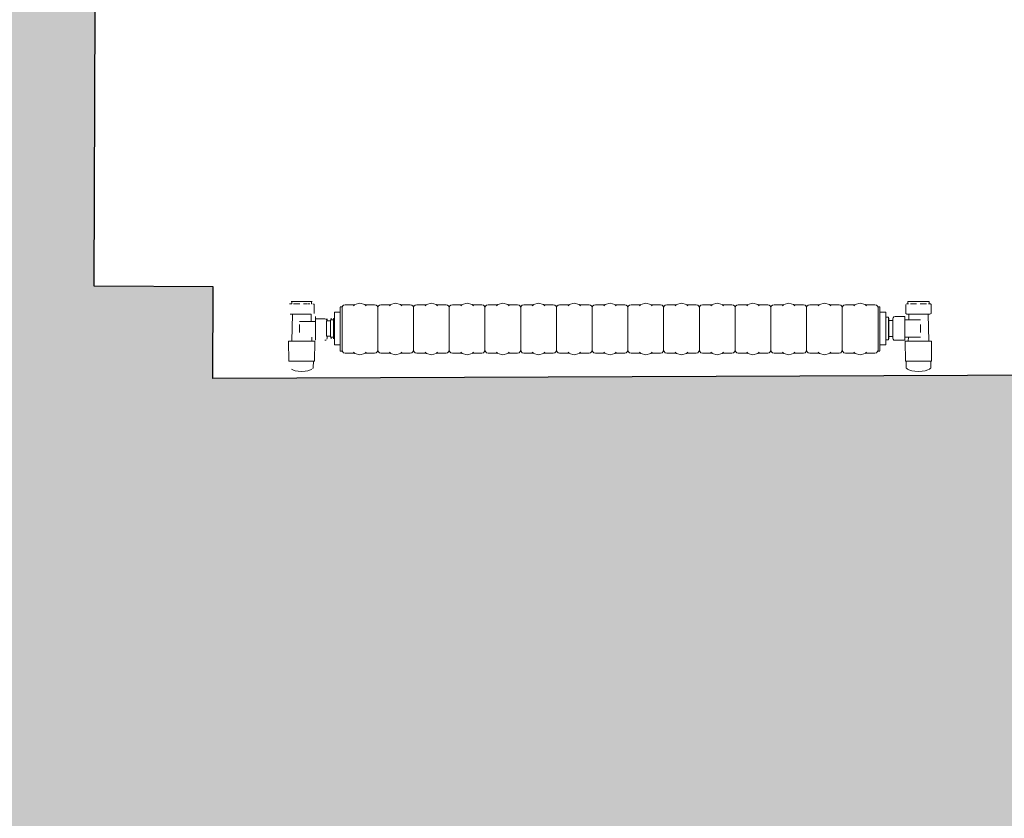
# Model space of a CAD drawing. Extents: x -6068 to 35118, y -17738 to 67348.
# Tile 115 of 243: x 1557 to 1681, y -1789 to -1688. Entities that reach past the tile are written whole.
import ezdxf

# ---------------------------------------------------------------- set-up
doc = ezdxf.new("R2010")
doc.units = 0
doc.header["$LTSCALE"] = 15
doc.linetypes.add('Continua', pattern=[0])
doc.linetypes.add('Cui_CONTINU', pattern=[0])
doc.layers.add('Bloc 3D - Dessin - NIVEAUX - Style par défaut', color=7, linetype='Continua', lineweight=0, true_color=0x000000)
doc.layers.add('Enveloppe - NIVEAUX - Style par défaut', color=7, linetype='Continua', lineweight=0, true_color=0x000000)
doc.layers.add('EDL_RDJ murs & cloisons', color=5, linetype='CONTINUOUS')
doc.layers.add('PIS-fond de plan', color=7, linetype='Cui_CONTINU')

# ---------------------------------------------------------------- blocks, each defined once
blk = doc.blocks.new('EDL_RDJ plan_2025 10 17')
at = {"layer": 'EDL_RDJ murs & cloisons', "linetype": 'Continuous', "ltscale": 0.08}
h = blk.add_hatch(color=9, dxfattribs=at)
h.dxf.hatch_style = 1
h.paths.add_polyline_path([(1410.5, -1672.27), (1406.51, -1675.29), (1406.54, -1681.29), (1406.78, -1742.22), (1406.78, -1751.22), (1497.03, -1751.24), (1496.32, -1789.52), (1495.65, -1823.05), (1495.64, -1827.8), (1510.94, -1827.61), (1554.45, -1827.09), (1569.9, -1827.19), (1638.24, -1827.64), (1706.59, -1828.09), (1706.61, -1795.13), (1707.02, -1791.75), (1706.99, -1782.75), (1706.47, -1782.8), (1701.58, -1732.74), (1595.97, -1733.16), (1596.02, -1721.59), (1581.02, -1721.54), (1581.94, -1464.52), (1574.08, -1464.55), (1573.7, -1345.92), (1495.31, -1346.17), (1496.75, -1442.28), (1415.22, -1443.59), (1416.49, -1522.77), (1498.51, -1523.19), (1500.38, -1671.93)])
at = {"layer": 'Bloc 3D - Dessin - NIVEAUX - Style par défaut', "color": 32, "linetype": 'Continua', "lineweight": 0, "ltscale": 0.1, "true_color": 0xd1591a}
for p, q in [((1605.62, -1723.75), (1605.89, -1723.75)), ((1605.89, -1723.47), (1605.81, -1723.47)), ((1605.89, -1723.75), (1605.89, -1723.47)), ((1606.12, -1723.47), (1605.89, -1723.47)), ((1606.47, -1723.47), (1606.12, -1723.47)), ((1606.12, -1723.75), (1606.38, -1723.75)), ((1606.38, -1723.75), (1606.91, -1723.75)), ((1606.91, -1723.47), (1606.47, -1723.47)), ((1607.37, -1723.47), (1606.91, -1723.47)), ((1607.8, -1723.47), (1607.37, -1723.47)), ((1607.37, -1723.75), (1607.8, -1723.75)), ((1608.16, -1723.47), (1607.8, -1723.47)), ((1607.9, -1723.75), (1608.16, -1723.75)), ((1608.39, -1723.47), (1608.16, -1723.47)), ((1608.39, -1723.47), (1608.39, -1723.75)), ((1608.47, -1723.47), (1608.39, -1723.47)), ((1608.39, -1723.75), (1608.47, -1723.75)), ((1608.65, -1723.75), (1608.74, -1723.82)), ((1608.74, -1724.97), (1608.74, -1723.82)), ((1612, -1724.11), (1612.23, -1724.11)), ((1612, -1724.16), (1612, -1724.32)), ((1612, -1724.32), (1612, -1724.58)), ((1612, -1724.58), (1612, -1724.78)), ((1612.28, -1724.06), (1612.23, -1724.26)), ((1612.23, -1724.16), (1612.23, -1724.11)), ((1612.23, -1724.26), (1612.23, -1724.16)), ((1612.23, -1724.32), (1612.23, -1724.26)), ((1612.23, -1724.58), (1612.23, -1724.32)), ((1612.23, -1724.93), (1612.23, -1724.58)), ((1612.28, -1724.06), (1612.43, -1723.91)), ((1612.63, -1723.86), (1612.43, -1723.91)), ((1613.82, -1723.86), (1612.63, -1723.86)), ((1613.69, -1723.99), (1613.82, -1723.86)), ((1613.85, -1723.83), (1614.48, -1723.66)), ((1615.1, -1723.83), (1614.48, -1723.66)), ((1615.1, -1723.83), (1615.14, -1723.86)), ((1615.14, -1723.86), (1615.27, -1723.99)), ((1616.33, -1723.86), (1615.14, -1723.86)), ((1616.33, -1723.86), (1616.53, -1723.91)), ((1616.68, -1724.06), (1616.53, -1723.91)), ((1616.73, -1724.26), (1616.68, -1724.06)), ((1616.78, -1724.06), (1616.73, -1724.26)), ((1616.73, -1724.39), (1616.73, -1724.26)), ((1616.73, -1724.77), (1616.73, -1724.39)), ((1616.78, -1724.06), (1616.93, -1723.91)), ((1617.13, -1723.86), (1616.93, -1723.91)), ((1618.32, -1723.86), (1617.13, -1723.86)), ((1618.19, -1723.99), (1618.32, -1723.86)), ((1618.35, -1723.83), (1618.98, -1723.66)), ((1619.6, -1723.83), (1618.98, -1723.66)), ((1619.6, -1723.83), (1619.64, -1723.86)), ((1619.64, -1723.86), (1619.77, -1723.99)), ((1620.83, -1723.86), (1619.64, -1723.86)), ((1620.83, -1723.86), (1621.03, -1723.91)), ((1621.18, -1724.06), (1621.03, -1723.91)), ((1621.23, -1724.26), (1621.18, -1724.06)), ((1621.28, -1724.06), (1621.23, -1724.26)), ((1621.23, -1724.39), (1621.23, -1724.26)), ((1621.23, -1724.77), (1621.23, -1724.39)), ((1621.28, -1724.06), (1621.43, -1723.91)), ((1621.43, -1723.91), (1621.28, -1724.06)), ((1621.63, -1723.86), (1621.43, -1723.91)), ((1622.82, -1723.86), (1621.63, -1723.86)), ((1622.69, -1723.99), (1622.82, -1723.86)), ((1622.85, -1723.83), (1623.48, -1723.66)), ((1624.1, -1723.83), (1623.48, -1723.66)), ((1624.1, -1723.83), (1624.14, -1723.86)), ((1625.33, -1723.86), (1624.14, -1723.86)), ((1624.14, -1723.86), (1624.27, -1723.99)), ((1625.33, -1723.86), (1625.53, -1723.91)), ((1625.68, -1724.06), (1625.53, -1723.91)), ((1625.73, -1724.26), (1625.68, -1724.06)), ((1625.78, -1724.06), (1625.73, -1724.26)), ((1625.73, -1724.39), (1625.73, -1724.26)), ((1625.73, -1724.77), (1625.73, -1724.39)), ((1625.93, -1723.91), (1625.78, -1724.06)), ((1625.78, -1724.06), (1625.93, -1723.91)), ((1626.13, -1723.86), (1625.93, -1723.91)), ((1627.32, -1723.86), (1626.13, -1723.86)), ((1627.19, -1723.99), (1627.32, -1723.86)), ((1627.35, -1723.83), (1627.98, -1723.66)), ((1628.6, -1723.83), (1627.98, -1723.66)), ((1628.6, -1723.83), (1628.64, -1723.86)), ((1629.83, -1723.86), (1628.64, -1723.86)), ((1628.64, -1723.86), (1628.77, -1723.99)), ((1629.83, -1723.86), (1630.03, -1723.91)), ((1630.18, -1724.06), (1630.03, -1723.91)), ((1630.23, -1724.26), (1630.18, -1724.06)), ((1630.28, -1724.06), (1630.23, -1724.26)), ((1630.23, -1724.39), (1630.23, -1724.26)), ((1630.23, -1724.77), (1630.23, -1724.39)), ((1630.43, -1723.91), (1630.28, -1724.06)), ((1630.28, -1724.06), (1630.43, -1723.91)), ((1630.63, -1723.86), (1630.43, -1723.91)), ((1631.82, -1723.86), (1630.63, -1723.86)), ((1631.69, -1723.99), (1631.82, -1723.86)), ((1631.82, -1723.86), (1631.85, -1723.83)), ((1631.85, -1723.83), (1632.48, -1723.66)), ((1633.1, -1723.83), (1632.48, -1723.66)), ((1633.1, -1723.83), (1633.14, -1723.86)), ((1634.33, -1723.86), (1633.14, -1723.86)), ((1633.14, -1723.86), (1633.27, -1723.99)), ((1634.33, -1723.86), (1634.53, -1723.91)), ((1634.68, -1724.06), (1634.53, -1723.91)), ((1634.73, -1724.26), (1634.68, -1724.06)), ((1634.78, -1724.06), (1634.73, -1724.26)), ((1634.73, -1724.39), (1634.73, -1724.26)), ((1634.73, -1724.26), (1634.73, -1724.39)), ((1634.73, -1724.77), (1634.73, -1724.39)), ((1634.78, -1724.06), (1634.93, -1723.91)), ((1634.93, -1723.91), (1634.78, -1724.06)), ((1635.13, -1723.86), (1634.93, -1723.91)), ((1636.32, -1723.86), (1635.13, -1723.86)), ((1636.19, -1723.99), (1636.32, -1723.86)), ((1636.32, -1723.86), (1636.35, -1723.83)), ((1636.35, -1723.83), (1636.98, -1723.66)), ((1637.6, -1723.83), (1636.98, -1723.66)), ((1637.6, -1723.83), (1637.64, -1723.86)), ((1638.83, -1723.86), (1637.64, -1723.86)), ((1637.64, -1723.86), (1637.77, -1723.99)), ((1639.03, -1723.91), (1638.83, -1723.86)), ((1638.83, -1723.86), (1639.03, -1723.91)), ((1639.18, -1724.06), (1639.03, -1723.91)), ((1639.23, -1724.26), (1639.18, -1724.06)), ((1639.28, -1724.06), (1639.23, -1724.26)), ((1639.23, -1724.39), (1639.23, -1724.26)), ((1639.23, -1724.26), (1639.23, -1724.39)), ((1639.23, -1724.77), (1639.23, -1724.39)), ((1639.43, -1723.91), (1639.28, -1724.06)), ((1639.28, -1724.06), (1639.43, -1723.91)), ((1639.63, -1723.86), (1639.43, -1723.91)), ((1640.82, -1723.86), (1639.63, -1723.86)), ((1640.69, -1723.99), (1640.82, -1723.86)), ((1640.82, -1723.86), (1640.85, -1723.83)), ((1640.85, -1723.83), (1641.48, -1723.66)), ((1642.1, -1723.83), (1641.48, -1723.66)), ((1642.1, -1723.83), (1642.14, -1723.86)), ((1643.33, -1723.86), (1642.14, -1723.86)), ((1642.14, -1723.86), (1642.27, -1723.99)), ((1643.33, -1723.86), (1643.53, -1723.91)), ((1643.53, -1723.91), (1643.33, -1723.86)), ((1643.68, -1724.06), (1643.53, -1723.91)), ((1643.73, -1724.26), (1643.68, -1724.06)), ((1643.78, -1724.06), (1643.73, -1724.26)), ((1643.73, -1724.26), (1643.73, -1724.39)), ((1643.73, -1724.39), (1643.73, -1724.26)), ((1643.73, -1724.77), (1643.73, -1724.39)), ((1643.93, -1723.91), (1643.78, -1724.06)), ((1643.78, -1724.06), (1643.93, -1723.91)), ((1644.13, -1723.86), (1643.93, -1723.91)), ((1645.32, -1723.86), (1644.13, -1723.86)), ((1645.19, -1723.99), (1645.32, -1723.86)), ((1645.32, -1723.86), (1645.35, -1723.83)), ((1645.35, -1723.83), (1645.98, -1723.66)), ((1646.6, -1723.83), (1645.98, -1723.66)), ((1646.77, -1723.99), (1646.64, -1723.86)), ((1646.64, -1723.86), (1646.77, -1723.99)), ((1647.83, -1723.86), (1646.64, -1723.86)), ((1648.03, -1723.91), (1647.83, -1723.86)), ((1647.83, -1723.86), (1648.03, -1723.91)), ((1648.18, -1724.06), (1648.03, -1723.91)), ((1648.23, -1724.26), (1648.18, -1724.06)), ((1648.28, -1724.06), (1648.23, -1724.26)), ((1648.23, -1724.39), (1648.23, -1724.26)), ((1648.23, -1724.26), (1648.23, -1724.39)), ((1648.23, -1724.77), (1648.23, -1724.39)), ((1648.28, -1724.06), (1648.43, -1723.91)), ((1648.43, -1723.91), (1648.28, -1724.06)), ((1648.63, -1723.86), (1648.43, -1723.91)), ((1649.82, -1723.86), (1648.63, -1723.86)), ((1649.69, -1723.99), (1649.82, -1723.86)), ((1649.85, -1723.83), (1650.48, -1723.66)), ((1651.1, -1723.83), (1650.48, -1723.66)), ((1652.33, -1723.86), (1651.14, -1723.86)), ((1651.27, -1723.99), (1651.14, -1723.86)), ((1651.14, -1723.86), (1651.27, -1723.99)), ((1652.53, -1723.91), (1652.33, -1723.86)), ((1652.33, -1723.86), (1652.53, -1723.91)), ((1652.68, -1724.06), (1652.53, -1723.91)), ((1652.73, -1724.26), (1652.68, -1724.06)), ((1652.78, -1724.06), (1652.73, -1724.26)), ((1652.73, -1724.39), (1652.73, -1724.26)), ((1652.73, -1724.26), (1652.73, -1724.39)), ((1652.73, -1724.77), (1652.73, -1724.39)), ((1652.78, -1724.06), (1652.93, -1723.91)), ((1652.93, -1723.91), (1652.78, -1724.06)), ((1653.13, -1723.86), (1652.93, -1723.91)), ((1654.32, -1723.86), (1653.13, -1723.86)), ((1654.19, -1723.99), (1654.32, -1723.86)), ((1654.35, -1723.83), (1654.98, -1723.66)), ((1655.6, -1723.83), (1654.98, -1723.66)), ((1656.83, -1723.86), (1655.64, -1723.86)), ((1655.64, -1723.86), (1655.77, -1723.99)), ((1657.03, -1723.91), (1656.83, -1723.86)), ((1656.83, -1723.86), (1657.03, -1723.91)), ((1657.18, -1724.06), (1657.03, -1723.91)), ((1657.23, -1724.26), (1657.18, -1724.06)), ((1657.28, -1724.06), (1657.23, -1724.26)), ((1657.23, -1724.26), (1657.23, -1724.39)), ((1657.23, -1724.39), (1657.23, -1724.26)), ((1657.23, -1724.77), (1657.23, -1724.39)), ((1657.28, -1724.06), (1657.43, -1723.91)), ((1657.63, -1723.86), (1657.43, -1723.91)), ((1658.82, -1723.86), (1657.63, -1723.86)), ((1658.69, -1723.99), (1658.82, -1723.86)), ((1658.85, -1723.83), (1659.48, -1723.66)), ((1660.1, -1723.83), (1659.48, -1723.66)), ((1661.33, -1723.86), (1660.14, -1723.86)), ((1660.14, -1723.86), (1660.27, -1723.99)), ((1661.33, -1723.86), (1661.53, -1723.91)), ((1661.53, -1723.91), (1661.33, -1723.86)), ((1661.68, -1724.06), (1661.53, -1723.91)), ((1661.73, -1724.26), (1661.68, -1724.06)), ((1661.78, -1724.06), (1661.73, -1724.26)), ((1661.73, -1724.39), (1661.73, -1724.26)), ((1661.73, -1724.77), (1661.73, -1724.39)), ((1661.78, -1724.06), (1661.93, -1723.91)), ((1662.13, -1723.86), (1661.93, -1723.91)), ((1663.32, -1723.86), (1662.13, -1723.86)), ((1663.19, -1723.99), (1663.32, -1723.86)), ((1663.35, -1723.83), (1663.98, -1723.66)), ((1664.6, -1723.83), (1663.98, -1723.66)), ((1664.6, -1723.83), (1664.64, -1723.86)), ((1665.83, -1723.86), (1664.64, -1723.86)), ((1664.64, -1723.86), (1664.77, -1723.99)), ((1665.83, -1723.86), (1666.03, -1723.91)), ((1666.03, -1723.91), (1665.83, -1723.86)), ((1666.18, -1724.06), (1666.03, -1723.91)), ((1666.23, -1724.26), (1666.18, -1724.06)), ((1666.28, -1724.06), (1666.23, -1724.26)), ((1666.23, -1724.39), (1666.23, -1724.26)), ((1666.23, -1724.77), (1666.23, -1724.39)), ((1666.28, -1724.06), (1666.43, -1723.91)), ((1666.63, -1723.86), (1666.43, -1723.91)), ((1667.82, -1723.86), (1666.63, -1723.86)), ((1667.69, -1723.99), (1667.82, -1723.86)), ((1667.85, -1723.83), (1668.48, -1723.66)), ((1669.1, -1723.83), (1668.48, -1723.66)), ((1669.1, -1723.83), (1669.14, -1723.86)), ((1670.33, -1723.86), (1669.14, -1723.86)), ((1669.14, -1723.86), (1669.27, -1723.99)), ((1670.33, -1723.86), (1670.53, -1723.91)), ((1670.53, -1723.91), (1670.33, -1723.86)), ((1670.68, -1724.06), (1670.53, -1723.91)), ((1670.73, -1724.26), (1670.68, -1724.06)), ((1670.78, -1724.06), (1670.73, -1724.26)), ((1670.73, -1724.39), (1670.73, -1724.26)), ((1670.73, -1724.77), (1670.73, -1724.39)), ((1670.78, -1724.06), (1670.93, -1723.91)), ((1671.13, -1723.86), (1670.93, -1723.91)), ((1672.32, -1723.86), (1671.13, -1723.86)), ((1672.19, -1723.99), (1672.32, -1723.86)), ((1672.35, -1723.83), (1672.98, -1723.66)), ((1673.6, -1723.83), (1672.98, -1723.66)), ((1673.6, -1723.83), (1673.64, -1723.86)), ((1674.83, -1723.86), (1673.64, -1723.86)), ((1673.64, -1723.86), (1673.77, -1723.99)), ((1674.83, -1723.86), (1675.03, -1723.91)), ((1675.18, -1724.06), (1675.03, -1723.91)), ((1675.23, -1724.26), (1675.18, -1724.06)), ((1675.28, -1724.06), (1675.23, -1724.26)), ((1675.23, -1724.39), (1675.23, -1724.26)), ((1675.23, -1724.77), (1675.23, -1724.39)), ((1675.28, -1724.06), (1675.43, -1723.91)), ((1675.63, -1723.86), (1675.43, -1723.91)), ((1676.82, -1723.86), (1675.63, -1723.86)), ((1676.69, -1723.99), (1676.82, -1723.86)), ((1676.85, -1723.83), (1677.48, -1723.66)), ((1678.1, -1723.83), (1677.48, -1723.66)), ((1678.1, -1723.83), (1678.14, -1723.86)), ((1678.14, -1723.86), (1678.27, -1723.99)), ((1679.33, -1723.86), (1678.14, -1723.86)), ((1679.33, -1723.86), (1679.53, -1723.91)), ((1679.68, -1724.06), (1679.53, -1723.91)), ((1679.73, -1724.26), (1679.68, -1724.06)), ((1679.73, -1724.11), (1679.73, -1724.16)), ((1679.73, -1724.11), (1679.96, -1724.11)), ((1679.73, -1724.16), (1679.73, -1724.26)), ((1679.73, -1724.26), (1679.73, -1724.32)), ((1679.73, -1724.32), (1679.73, -1724.58)), ((1679.73, -1724.58), (1679.73, -1724.93)), ((1679.96, -1724.16), (1679.96, -1724.11)), ((1679.96, -1724.32), (1679.96, -1724.16)), ((1679.96, -1724.58), (1679.96, -1724.32)), ((1679.96, -1724.78), (1679.96, -1724.58)), ((1683.22, -1723.82), (1683.22, -1724.97)), ((1683.3, -1723.75), (1683.49, -1723.75)), ((1683.49, -1723.47), (1683.49, -1723.75)), ((1683.57, -1723.47), (1683.49, -1723.47)), ((1683.49, -1723.75), (1683.57, -1723.75)), ((1683.8, -1723.47), (1683.57, -1723.47)), ((1684.15, -1723.47), (1683.8, -1723.47)), ((1683.8, -1723.75), (1684.06, -1723.75)), ((1684.06, -1723.75), (1684.59, -1723.75)), ((1684.59, -1723.47), (1684.15, -1723.47)), ((1685.05, -1723.47), (1684.59, -1723.47)), ((1685.49, -1723.47), (1685.05, -1723.47)), ((1685.05, -1723.75), (1685.58, -1723.75)), ((1685.84, -1723.47), (1685.49, -1723.47)), ((1685.58, -1723.75), (1685.84, -1723.75)), ((1686.07, -1723.47), (1685.84, -1723.47)), ((1686.15, -1723.47), (1686.07, -1723.47)), ((1686.07, -1723.75), (1686.15, -1723.75)), ((1686.15, -1723.75), (1686.15, -1723.47)), ((1686.15, -1723.75), (1686.34, -1723.75)), ((1686.34, -1723.75), (1686.42, -1723.82)), ((1686.42, -1723.82), (1686.42, -1724.97)), ((1605.68, -1725.04), (1606.01, -1725.04)), ((1606.01, -1725.04), (1605.68, -1725.04)), ((1605.89, -1728.46), (1606.01, -1725.04)), ((1606.41, -1725.04), (1606.01, -1725.04)), ((1606.54, -1725.04), (1606.41, -1725.04)), ((1606.93, -1725.04), (1606.54, -1725.04)), ((1607.35, -1725.04), (1606.93, -1725.04)), ((1607.74, -1725.04), (1607.35, -1725.04)), ((1607.87, -1725.04), (1607.74, -1725.04)), ((1608.06, -1725.04), (1607.87, -1725.04)), ((1608.27, -1725.04), (1608.06, -1725.04)), ((1608.34, -1725.04), (1608.27, -1725.04)), ((1608.34, -1725.04), (1608.36, -1725.97)), ((1608.87, -1725.36), (1608.87, -1725.65)), ((1608.87, -1725.65), (1610.08, -1725.65)), ((1608.87, -1725.65), (1608.87, -1725.97)), ((1610.08, -1725.65), (1610.23, -1725.68)), ((1610.23, -1725.68), (1610.33, -1725.77)), ((1610.36, -1725.89), (1610.28, -1725.89)), ((1610.28, -1725.89), (1610.28, -1725.94)), ((1610.33, -1725.77), (1610.36, -1725.88)), ((1610.36, -1725.88), (1610.36, -1725.65)), ((1610.79, -1725.89), (1610.36, -1725.89)), ((1610.79, -1725.75), (1610.85, -1725.75)), ((1610.79, -1725.75), (1610.79, -1725.89)), ((1610.79, -1725.89), (1610.79, -1726.05)), ((1610.85, -1725.55), (1610.85, -1725.75)), ((1610.85, -1725.75), (1611.14, -1725.75)), ((1611.14, -1725.58), (1611.27, -1725.58)), ((1611.14, -1725.58), (1611.14, -1725.63)), ((1611.14, -1725.63), (1611.14, -1725.75)), ((1611.14, -1725.75), (1611.14, -1725.81)), ((1611.14, -1725.81), (1611.14, -1725.92)), ((1611.27, -1724.78), (1611.27, -1725.58)), ((1612, -1724.78), (1611.27, -1724.78)), ((1611.27, -1725.58), (1611.27, -1725.81)), ((1611.27, -1725.81), (1611.27, -1726.05)), ((1612, -1724.78), (1612, -1724.93)), ((1612, -1724.93), (1612, -1725.35)), ((1612, -1725.35), (1612, -1725.84)), ((1612, -1725.84), (1612, -1726.36)), ((1612.23, -1725.35), (1612.23, -1724.93)), ((1612.23, -1725.84), (1612.23, -1725.35)), ((1612.23, -1726.36), (1612.23, -1725.84)), ((1616.73, -1725.35), (1616.73, -1724.77)), ((1616.73, -1726.09), (1616.73, -1725.35)), ((1621.23, -1725.35), (1621.23, -1724.77)), ((1621.23, -1726.09), (1621.23, -1725.35)), ((1625.73, -1725.35), (1625.73, -1724.77)), ((1625.73, -1726.09), (1625.73, -1725.35)), ((1630.23, -1725.35), (1630.23, -1724.77)), ((1630.23, -1726.09), (1630.23, -1725.35)), ((1634.73, -1725.35), (1634.73, -1724.77)), ((1634.73, -1726.09), (1634.73, -1725.35)), ((1639.23, -1725.35), (1639.23, -1724.77)), ((1639.23, -1726.09), (1639.23, -1725.35)), ((1643.73, -1725.35), (1643.73, -1724.77)), ((1643.73, -1726.09), (1643.73, -1725.35)), ((1648.23, -1725.35), (1648.23, -1724.77)), ((1648.23, -1726.09), (1648.23, -1725.35)), ((1652.73, -1725.35), (1652.73, -1724.77)), ((1652.73, -1726.09), (1652.73, -1725.35)), ((1657.23, -1725.35), (1657.23, -1724.77)), ((1657.23, -1726.09), (1657.23, -1725.35)), ((1661.73, -1725.35), (1661.73, -1724.77)), ((1661.73, -1726.09), (1661.73, -1725.35)), ((1666.23, -1725.35), (1666.23, -1724.77)), ((1666.23, -1726.09), (1666.23, -1725.35)), ((1670.73, -1725.35), (1670.73, -1724.77)), ((1670.73, -1726.09), (1670.73, -1725.35)), ((1675.23, -1725.35), (1675.23, -1724.77)), ((1675.23, -1726.09), (1675.23, -1725.35)), ((1679.73, -1724.93), (1679.73, -1725.35)), ((1679.73, -1725.35), (1679.73, -1725.84)), ((1679.73, -1725.84), (1679.73, -1726.36)), ((1679.96, -1724.93), (1679.96, -1724.78)), ((1680.69, -1724.78), (1679.96, -1724.78)), ((1679.96, -1725.35), (1679.96, -1724.93)), ((1679.96, -1725.84), (1679.96, -1725.35)), ((1679.96, -1726.36), (1679.96, -1725.84)), ((1680.69, -1725.43), (1680.69, -1724.78)), ((1680.69, -1725.55), (1680.69, -1725.43)), ((1680.69, -1725.43), (1681.05, -1725.43)), ((1680.69, -1725.81), (1680.69, -1725.58)), ((1680.69, -1726.05), (1680.69, -1725.81)), ((1681.05, -1725.48), (1681.05, -1725.43)), ((1681.05, -1725.55), (1681.05, -1725.48)), ((1681.1, -1725.55), (1681.05, -1725.55)), ((1681.05, -1725.62), (1681.05, -1725.55)), ((1681.05, -1725.85), (1681.05, -1725.62)), ((1681.05, -1726.14), (1681.05, -1725.85)), ((1681.1, -1725.81), (1681.1, -1725.55)), ((1681.6, -1725.85), (1681.1, -1725.85)), ((1681.1, -1726.27), (1681.1, -1725.85)), ((1681.63, -1725.5), (1681.6, -1725.65)), ((1681.6, -1725.65), (1681.6, -1725.85)), ((1681.6, -1725.88), (1681.6, -1726.31)), ((1681.73, -1725.4), (1681.63, -1725.5)), ((1681.87, -1725.36), (1681.73, -1725.4)), ((1683.09, -1725.36), (1681.87, -1725.36)), ((1683.09, -1725.65), (1683.09, -1725.36)), ((1683.09, -1725.75), (1683.09, -1725.65)), ((1683.6, -1725.75), (1683.09, -1725.75)), ((1683.09, -1726.19), (1683.09, -1725.75)), ((1683.36, -1725.04), (1683.22, -1724.97)), ((1683.61, -1725.04), (1683.36, -1725.04)), ((1683.6, -1725.75), (1683.61, -1725.04)), ((1685.07, -1725.75), (1683.6, -1725.75)), ((1684.09, -1725.04), (1683.61, -1725.04)), ((1685.55, -1725.04), (1684.09, -1725.04)), ((1686.02, -1725.04), (1685.55, -1725.04)), ((1686.27, -1725.04), (1686.02, -1725.04)), ((1686.14, -1728.46), (1686.02, -1725.04)), ((1686.42, -1724.97), (1686.27, -1725.04)), ((1606.89, -1725.97), (1608.36, -1725.97)), ((1606.89, -1726.36), (1606.89, -1726.85)), ((1606.89, -1726.85), (1606.89, -1727.34)), ((1608.36, -1725.97), (1608.87, -1725.97)), ((1608.87, -1725.97), (1608.87, -1726.19)), ((1608.87, -1726.19), (1608.87, -1726.85)), ((1608.87, -1726.85), (1608.87, -1727.52)), ((1610.28, -1725.94), (1610.28, -1726.07)), ((1610.28, -1726.07), (1610.28, -1726.29)), ((1610.28, -1726.29), (1610.28, -1726.55)), ((1610.28, -1726.55), (1610.28, -1726.85)), ((1610.28, -1726.85), (1610.28, -1727.15)), ((1610.28, -1727.15), (1610.28, -1727.42)), ((1610.79, -1726.05), (1610.79, -1726.72)), ((1610.79, -1726.72), (1610.79, -1726.99)), ((1610.79, -1726.99), (1610.79, -1727.65)), ((1611.14, -1725.92), (1611.14, -1726.14)), ((1611.14, -1726.14), (1611.14, -1726.4)), ((1611.14, -1726.4), (1611.14, -1726.68)), ((1611.14, -1726.68), (1611.14, -1726.97)), ((1611.14, -1726.97), (1611.14, -1727.26)), ((1611.27, -1726.05), (1611.27, -1727.65)), ((1612, -1726.36), (1612, -1726.91)), ((1612, -1726.91), (1612, -1727.46)), ((1612.23, -1726.91), (1612.23, -1726.36)), ((1612.23, -1727.46), (1612.23, -1726.91)), ((1616.73, -1726.91), (1616.73, -1726.09)), ((1616.73, -1726.91), (1616.73, -1727.73)), ((1621.23, -1726.91), (1621.23, -1726.09)), ((1621.23, -1726.91), (1621.23, -1727.73)), ((1625.73, -1726.91), (1625.73, -1726.09)), ((1625.73, -1726.91), (1625.73, -1727.73)), ((1630.23, -1726.91), (1630.23, -1726.09)), ((1630.23, -1726.91), (1630.23, -1727.73)), ((1634.73, -1726.91), (1634.73, -1726.09)), ((1634.73, -1726.91), (1634.73, -1727.73)), ((1639.23, -1726.91), (1639.23, -1726.09)), ((1639.23, -1726.91), (1639.23, -1727.73)), ((1643.73, -1726.91), (1643.73, -1726.09)), ((1643.73, -1726.91), (1643.73, -1727.73)), ((1648.23, -1726.91), (1648.23, -1726.09)), ((1648.23, -1726.91), (1648.23, -1727.73)), ((1652.73, -1726.91), (1652.73, -1726.09)), ((1652.73, -1726.91), (1652.73, -1727.73)), ((1657.23, -1726.91), (1657.23, -1726.09)), ((1657.23, -1726.91), (1657.23, -1727.73)), ((1661.73, -1726.91), (1661.73, -1726.09)), ((1661.73, -1726.91), (1661.73, -1727.73)), ((1666.23, -1726.91), (1666.23, -1726.09)), ((1666.23, -1726.91), (1666.23, -1727.73)), ((1670.73, -1726.91), (1670.73, -1726.09)), ((1670.73, -1726.91), (1670.73, -1727.73)), ((1675.23, -1726.91), (1675.23, -1726.09)), ((1675.23, -1726.91), (1675.23, -1727.73)), ((1679.73, -1726.36), (1679.73, -1726.91)), ((1679.73, -1726.91), (1679.73, -1727.46)), ((1679.96, -1726.91), (1679.96, -1726.36)), ((1679.96, -1727.46), (1679.96, -1726.91)), ((1680.69, -1727.65), (1680.69, -1726.05)), ((1681.05, -1726.48), (1681.05, -1726.14)), ((1681.05, -1726.85), (1681.05, -1726.48)), ((1681.05, -1727.22), (1681.05, -1726.85)), ((1681.1, -1726.85), (1681.1, -1726.27)), ((1681.1, -1727.43), (1681.1, -1726.85)), ((1681.6, -1726.31), (1681.6, -1726.85)), ((1681.6, -1726.85), (1681.6, -1727.39)), ((1683.09, -1726.85), (1683.09, -1726.19)), ((1683.09, -1727.52), (1683.09, -1726.85)), ((1685.07, -1726.85), (1685.07, -1726.36)), ((1685.07, -1727.34), (1685.07, -1726.85)), ((1608.41, -1727.95), (1608.42, -1728.46)), ((1608.87, -1727.52), (1608.87, -1727.95)), ((1608.87, -1727.95), (1608.87, -1728.05)), ((1608.87, -1728.05), (1608.87, -1728.34)), ((1610.08, -1728.34), (1610.23, -1728.31)), ((1610.28, -1727.42), (1610.28, -1727.63)), ((1610.28, -1727.63), (1610.28, -1727.76)), ((1610.28, -1727.76), (1610.28, -1727.81)), ((1610.36, -1727.81), (1610.28, -1727.81)), ((1610.33, -1728.2), (1610.36, -1728.06)), ((1610.79, -1727.81), (1610.36, -1727.81)), ((1610.36, -1728.06), (1610.36, -1727.82)), ((1610.79, -1727.65), (1610.79, -1727.81)), ((1610.79, -1727.82), (1610.79, -1727.95)), ((1610.79, -1727.95), (1610.85, -1727.95)), ((1610.85, -1727.95), (1611.14, -1727.95)), ((1610.85, -1727.95), (1610.85, -1728.15)), ((1611.14, -1727.26), (1611.14, -1727.52)), ((1611.14, -1727.52), (1611.14, -1727.76)), ((1611.14, -1727.76), (1611.14, -1727.95)), ((1611.14, -1727.95), (1611.14, -1728.08)), ((1611.14, -1728.08), (1611.14, -1728.15)), ((1611.14, -1728.15), (1611.14, -1728.16)), ((1611.27, -1727.65), (1611.27, -1728.12)), ((1611.27, -1728.15), (1611.27, -1728.17)), ((1611.27, -1728.17), (1611.27, -1728.92)), ((1612, -1727.46), (1612, -1727.98)), ((1612, -1727.98), (1612, -1728.46)), ((1612.23, -1727.98), (1612.23, -1727.46)), ((1612.23, -1728.46), (1612.23, -1727.98)), ((1616.73, -1727.73), (1616.73, -1728.46)), ((1621.23, -1727.73), (1621.23, -1728.46)), ((1625.73, -1727.73), (1625.73, -1728.46)), ((1630.23, -1727.73), (1630.23, -1728.46)), ((1634.73, -1727.73), (1634.73, -1728.46)), ((1639.23, -1727.73), (1639.23, -1728.46)), ((1643.73, -1727.73), (1643.73, -1728.46)), ((1648.23, -1727.73), (1648.23, -1728.46)), ((1652.73, -1727.73), (1652.73, -1728.46)), ((1657.23, -1727.73), (1657.23, -1728.46)), ((1661.73, -1727.73), (1661.73, -1728.46)), ((1666.23, -1727.73), (1666.23, -1728.46)), ((1670.73, -1727.73), (1670.73, -1728.46)), ((1675.23, -1727.73), (1675.23, -1728.46)), ((1679.73, -1727.46), (1679.73, -1727.98)), ((1679.73, -1727.98), (1679.73, -1728.46)), ((1679.96, -1727.98), (1679.96, -1727.46)), ((1679.96, -1728.46), (1679.96, -1727.98)), ((1680.69, -1728.12), (1680.69, -1727.65)), ((1680.69, -1728.15), (1680.69, -1728.12)), ((1680.69, -1728.27), (1680.69, -1728.15)), ((1680.69, -1728.92), (1680.69, -1728.27)), ((1680.69, -1728.27), (1681.05, -1728.27)), ((1681.05, -1727.56), (1681.05, -1727.22)), ((1681.05, -1727.85), (1681.05, -1727.56)), ((1681.05, -1728.08), (1681.05, -1727.85)), ((1681.05, -1728.15), (1681.05, -1728.08)), ((1681.05, -1728.22), (1681.05, -1728.15)), ((1681.05, -1728.27), (1681.05, -1728.22)), ((1681.1, -1727.85), (1681.1, -1727.43)), ((1681.1, -1727.85), (1681.6, -1727.85)), ((1681.1, -1727.89), (1681.1, -1727.85)), ((1681.1, -1728.15), (1681.1, -1727.89)), ((1681.6, -1727.39), (1681.6, -1727.82)), ((1681.6, -1727.82), (1681.6, -1727.85)), ((1681.6, -1727.85), (1681.6, -1728.06)), ((1681.63, -1728.2), (1681.6, -1728.06)), ((1681.73, -1728.31), (1681.63, -1728.2)), ((1681.87, -1728.34), (1681.73, -1728.31)), ((1683.09, -1728.34), (1681.87, -1728.34)), ((1683.09, -1727.95), (1683.09, -1727.52)), ((1683.55, -1727.95), (1683.09, -1727.95)), ((1683.09, -1728.05), (1683.09, -1727.95)), ((1683.09, -1728.34), (1683.09, -1728.05)), ((1683.54, -1728.46), (1683.55, -1727.95)), ((1685.07, -1727.95), (1683.55, -1727.95)), ((1605.51, -1730.98), (1605.48, -1728.46)), ((1605.58, -1728.46), (1605.48, -1728.46)), ((1605.87, -1728.46), (1605.58, -1728.46)), ((1606.31, -1728.46), (1605.89, -1728.46)), ((1606.85, -1728.46), (1606.31, -1728.46)), ((1607.43, -1728.46), (1606.85, -1728.46)), ((1607.97, -1728.46), (1607.43, -1728.46)), ((1608.41, -1728.46), (1607.97, -1728.46)), ((1608.7, -1728.46), (1608.42, -1728.46)), ((1608.79, -1728.46), (1608.7, -1728.46)), ((1608.77, -1730.98), (1608.79, -1728.46)), ((1612, -1728.92), (1611.27, -1728.92)), ((1612, -1728.46), (1612, -1728.89)), ((1612, -1728.89), (1612, -1728.92)), ((1612, -1728.92), (1612, -1729.24)), ((1612, -1729.24), (1612, -1729.5)), ((1612, -1729.5), (1612, -1729.65)), ((1612.23, -1728.89), (1612.23, -1728.46)), ((1612.23, -1729.24), (1612.23, -1728.89)), ((1612.23, -1729.5), (1612.23, -1729.24)), ((1612.23, -1729.55), (1612.23, -1729.5)), ((1612.23, -1729.65), (1612.23, -1729.55)), ((1612.28, -1729.76), (1612.23, -1729.55)), ((1616.68, -1729.76), (1616.73, -1729.55)), ((1616.73, -1728.46), (1616.73, -1729.05)), ((1616.73, -1729.05), (1616.73, -1729.42)), ((1616.73, -1729.42), (1616.73, -1729.55)), ((1616.78, -1729.76), (1616.73, -1729.55)), ((1621.18, -1729.76), (1621.23, -1729.55)), ((1621.23, -1728.46), (1621.23, -1729.05)), ((1621.23, -1729.05), (1621.23, -1729.42)), ((1621.23, -1729.42), (1621.23, -1729.55)), ((1621.28, -1729.76), (1621.23, -1729.55)), ((1625.68, -1729.76), (1625.73, -1729.55)), ((1625.73, -1728.46), (1625.73, -1729.05)), ((1625.73, -1729.05), (1625.73, -1729.42)), ((1625.73, -1729.42), (1625.73, -1729.55)), ((1625.78, -1729.76), (1625.73, -1729.55)), ((1630.18, -1729.76), (1630.23, -1729.55)), ((1630.23, -1728.46), (1630.23, -1729.05)), ((1630.23, -1729.05), (1630.23, -1729.42)), ((1630.23, -1729.42), (1630.23, -1729.55)), ((1630.28, -1729.76), (1630.23, -1729.55)), ((1634.68, -1729.76), (1634.73, -1729.55)), ((1634.73, -1728.46), (1634.73, -1729.05)), ((1634.73, -1729.05), (1634.73, -1729.42)), ((1634.73, -1729.55), (1634.73, -1729.42)), ((1634.73, -1729.42), (1634.73, -1729.55)), ((1634.78, -1729.76), (1634.73, -1729.55)), ((1639.18, -1729.76), (1639.23, -1729.55)), ((1639.23, -1728.46), (1639.23, -1729.05)), ((1639.23, -1729.05), (1639.23, -1729.42)), ((1639.23, -1729.42), (1639.23, -1729.55)), ((1639.23, -1729.55), (1639.23, -1729.42)), ((1639.28, -1729.76), (1639.23, -1729.55)), ((1643.68, -1729.76), (1643.73, -1729.55)), ((1643.73, -1728.46), (1643.73, -1729.05)), ((1643.73, -1729.05), (1643.73, -1729.42)), ((1643.73, -1729.42), (1643.73, -1729.55)), ((1643.73, -1729.55), (1643.73, -1729.42)), ((1643.78, -1729.76), (1643.73, -1729.55)), ((1648.18, -1729.76), (1648.23, -1729.55)), ((1648.23, -1728.46), (1648.23, -1729.05)), ((1648.23, -1729.05), (1648.23, -1729.42)), ((1648.23, -1729.55), (1648.23, -1729.42)), ((1648.23, -1729.42), (1648.23, -1729.55)), ((1648.28, -1729.76), (1648.23, -1729.55)), ((1652.68, -1729.76), (1652.73, -1729.55)), ((1652.73, -1728.46), (1652.73, -1729.05)), ((1652.73, -1729.05), (1652.73, -1729.42)), ((1652.73, -1729.55), (1652.73, -1729.42)), ((1652.73, -1729.42), (1652.73, -1729.55)), ((1652.78, -1729.76), (1652.73, -1729.55)), ((1657.18, -1729.76), (1657.23, -1729.55)), ((1657.23, -1728.46), (1657.23, -1729.05)), ((1657.23, -1729.05), (1657.23, -1729.42)), ((1657.23, -1729.42), (1657.23, -1729.55)), ((1657.23, -1729.55), (1657.23, -1729.42)), ((1657.28, -1729.76), (1657.23, -1729.55)), ((1661.68, -1729.76), (1661.73, -1729.55)), ((1661.73, -1728.46), (1661.73, -1729.05)), ((1661.73, -1729.05), (1661.73, -1729.42)), ((1661.73, -1729.42), (1661.73, -1729.55)), ((1661.78, -1729.76), (1661.73, -1729.55)), ((1666.18, -1729.76), (1666.23, -1729.55)), ((1666.23, -1728.46), (1666.23, -1729.05)), ((1666.23, -1729.05), (1666.23, -1729.42)), ((1666.23, -1729.42), (1666.23, -1729.55)), ((1666.28, -1729.76), (1666.23, -1729.55)), ((1670.68, -1729.76), (1670.73, -1729.55)), ((1670.73, -1728.46), (1670.73, -1729.05)), ((1670.73, -1729.05), (1670.73, -1729.42)), ((1670.73, -1729.42), (1670.73, -1729.55)), ((1670.78, -1729.76), (1670.73, -1729.55)), ((1675.18, -1729.76), (1675.23, -1729.55)), ((1675.23, -1728.46), (1675.23, -1729.05)), ((1675.23, -1729.05), (1675.23, -1729.42)), ((1675.23, -1729.42), (1675.23, -1729.55)), ((1675.28, -1729.76), (1675.23, -1729.55)), ((1679.68, -1729.76), (1679.73, -1729.55)), ((1679.73, -1728.46), (1679.73, -1728.89)), ((1679.73, -1728.89), (1679.73, -1729.24)), ((1679.73, -1729.24), (1679.73, -1729.5)), ((1679.73, -1729.5), (1679.73, -1729.55)), ((1679.73, -1729.55), (1679.73, -1729.65)), ((1679.96, -1728.89), (1679.96, -1728.46)), ((1679.96, -1729.24), (1679.96, -1728.92)), ((1680.69, -1728.92), (1679.96, -1728.92)), ((1679.96, -1729.5), (1679.96, -1729.24)), ((1679.96, -1729.65), (1679.96, -1729.5)), ((1683.16, -1728.46), (1683.19, -1730.98)), ((1683.26, -1728.46), (1683.16, -1728.46)), ((1683.54, -1728.46), (1683.26, -1728.46)), ((1683.99, -1728.46), (1683.55, -1728.46)), ((1684.53, -1728.46), (1683.99, -1728.46)), ((1685.11, -1728.46), (1684.53, -1728.46)), ((1685.65, -1728.46), (1685.11, -1728.46)), ((1686.09, -1728.46), (1685.65, -1728.46)), ((1686.14, -1728.46), (1686.09, -1728.46)), ((1686.38, -1728.46), (1686.14, -1728.46)), ((1686.48, -1728.46), (1686.38, -1728.46)), ((1686.48, -1728.46), (1686.45, -1730.98)), ((1612, -1729.65), (1612, -1729.71)), ((1612, -1729.71), (1612.23, -1729.71)), ((1612.23, -1729.71), (1612.23, -1729.65)), ((1612.43, -1729.9), (1612.28, -1729.76)), ((1612.63, -1729.96), (1612.43, -1729.9)), ((1613.82, -1729.96), (1612.63, -1729.96)), ((1613.82, -1729.96), (1613.69, -1729.83)), ((1613.85, -1729.99), (1613.82, -1729.96)), ((1614.48, -1730.16), (1613.85, -1729.99)), ((1614.48, -1730.16), (1615.1, -1729.99)), ((1615.27, -1729.83), (1615.14, -1729.96)), ((1615.14, -1729.96), (1616.33, -1729.96)), ((1616.33, -1729.96), (1616.53, -1729.9)), ((1616.53, -1729.9), (1616.33, -1729.96)), ((1616.68, -1729.76), (1616.53, -1729.9)), ((1616.93, -1729.9), (1616.78, -1729.76)), ((1617.13, -1729.96), (1616.93, -1729.9)), ((1618.32, -1729.96), (1617.13, -1729.96)), ((1618.32, -1729.96), (1618.19, -1729.83)), ((1618.35, -1729.99), (1618.32, -1729.96)), ((1618.98, -1730.16), (1618.35, -1729.99)), ((1618.98, -1730.16), (1619.6, -1729.99)), ((1619.77, -1729.83), (1619.64, -1729.96)), ((1619.64, -1729.96), (1620.83, -1729.96)), ((1621.03, -1729.9), (1620.83, -1729.96)), ((1621.18, -1729.76), (1621.03, -1729.9)), ((1621.43, -1729.9), (1621.28, -1729.76)), ((1621.63, -1729.96), (1621.43, -1729.9)), ((1622.82, -1729.96), (1621.63, -1729.96)), ((1622.82, -1729.96), (1622.69, -1729.83)), ((1622.85, -1729.99), (1622.82, -1729.96)), ((1623.48, -1730.16), (1622.85, -1729.99)), ((1623.48, -1730.16), (1624.1, -1729.99)), ((1624.27, -1729.83), (1624.14, -1729.96)), ((1624.14, -1729.96), (1625.33, -1729.96)), ((1625.53, -1729.9), (1625.33, -1729.96)), ((1625.33, -1729.96), (1625.53, -1729.9)), ((1625.68, -1729.76), (1625.53, -1729.9)), ((1625.93, -1729.9), (1625.78, -1729.76)), ((1626.13, -1729.96), (1625.93, -1729.9)), ((1627.32, -1729.96), (1626.13, -1729.96)), ((1627.32, -1729.96), (1627.19, -1729.83)), ((1627.35, -1729.99), (1627.32, -1729.96)), ((1627.98, -1730.16), (1627.35, -1729.99)), ((1627.98, -1730.16), (1628.6, -1729.99)), ((1628.77, -1729.83), (1628.64, -1729.96)), ((1628.64, -1729.96), (1629.83, -1729.96)), ((1630.03, -1729.9), (1629.83, -1729.96)), ((1630.18, -1729.76), (1630.03, -1729.9)), ((1630.43, -1729.9), (1630.28, -1729.76)), ((1630.63, -1729.96), (1630.43, -1729.9)), ((1631.82, -1729.96), (1630.63, -1729.96)), ((1631.82, -1729.96), (1631.69, -1729.83)), ((1632.48, -1730.16), (1631.85, -1729.99)), ((1632.48, -1730.16), (1633.1, -1729.99)), ((1633.27, -1729.83), (1633.14, -1729.96)), ((1633.14, -1729.96), (1634.33, -1729.96)), ((1634.53, -1729.9), (1634.33, -1729.96)), ((1634.68, -1729.76), (1634.53, -1729.9)), ((1634.93, -1729.9), (1634.78, -1729.76)), ((1635.13, -1729.96), (1634.93, -1729.9)), ((1636.32, -1729.96), (1635.13, -1729.96)), ((1636.32, -1729.96), (1636.19, -1729.83)), ((1636.98, -1730.16), (1636.35, -1729.99)), ((1636.98, -1730.16), (1637.6, -1729.99)), ((1637.77, -1729.83), (1637.64, -1729.96)), ((1637.64, -1729.96), (1638.83, -1729.96)), ((1639.03, -1729.9), (1638.83, -1729.96)), ((1639.18, -1729.76), (1639.03, -1729.9)), ((1639.43, -1729.9), (1639.28, -1729.76)), ((1639.63, -1729.96), (1639.43, -1729.9)), ((1640.82, -1729.96), (1639.63, -1729.96)), ((1640.82, -1729.96), (1640.69, -1729.83)), ((1640.69, -1729.83), (1640.82, -1729.96)), ((1641.48, -1730.16), (1640.85, -1729.99)), ((1641.48, -1730.16), (1642.1, -1729.99)), ((1642.27, -1729.83), (1642.14, -1729.96)), ((1642.14, -1729.96), (1643.33, -1729.96)), ((1643.53, -1729.9), (1643.33, -1729.96)), ((1643.68, -1729.76), (1643.53, -1729.9)), ((1643.93, -1729.9), (1643.78, -1729.76)), ((1644.13, -1729.96), (1643.93, -1729.9)), ((1645.32, -1729.96), (1644.13, -1729.96)), ((1645.32, -1729.96), (1645.19, -1729.83)), ((1645.19, -1729.83), (1645.32, -1729.96)), ((1645.98, -1730.16), (1645.35, -1729.99)), ((1645.98, -1730.16), (1646.6, -1729.99)), ((1646.64, -1729.96), (1646.6, -1729.99)), ((1646.77, -1729.83), (1646.64, -1729.96)), ((1646.64, -1729.96), (1647.83, -1729.96)), ((1648.03, -1729.9), (1647.83, -1729.96)), ((1648.18, -1729.76), (1648.03, -1729.9)), ((1648.43, -1729.9), (1648.28, -1729.76)), ((1648.63, -1729.96), (1648.43, -1729.9)), ((1649.82, -1729.96), (1648.63, -1729.96)), ((1649.82, -1729.96), (1649.69, -1729.83)), ((1649.85, -1729.99), (1649.82, -1729.96)), ((1650.48, -1730.16), (1649.85, -1729.99)), ((1650.48, -1730.16), (1651.1, -1729.99)), ((1651.14, -1729.96), (1651.1, -1729.99)), ((1651.27, -1729.83), (1651.14, -1729.96)), ((1651.14, -1729.96), (1652.33, -1729.96)), ((1652.53, -1729.9), (1652.33, -1729.96)), ((1652.68, -1729.76), (1652.53, -1729.9)), ((1652.93, -1729.9), (1652.78, -1729.76)), ((1653.13, -1729.96), (1652.93, -1729.9)), ((1654.32, -1729.96), (1653.13, -1729.96)), ((1654.32, -1729.96), (1654.19, -1729.83)), ((1654.35, -1729.99), (1654.32, -1729.96)), ((1654.98, -1730.16), (1654.35, -1729.99)), ((1654.98, -1730.16), (1655.6, -1729.99)), ((1655.64, -1729.96), (1655.6, -1729.99)), ((1655.77, -1729.83), (1655.64, -1729.96)), ((1655.64, -1729.96), (1656.83, -1729.96)), ((1656.83, -1729.96), (1657.03, -1729.9)), ((1657.03, -1729.9), (1656.83, -1729.96)), ((1657.18, -1729.76), (1657.03, -1729.9)), ((1657.43, -1729.9), (1657.28, -1729.76)), ((1657.63, -1729.96), (1657.43, -1729.9)), ((1658.82, -1729.96), (1657.63, -1729.96)), ((1658.82, -1729.96), (1658.69, -1729.83)), ((1658.85, -1729.99), (1658.82, -1729.96)), ((1659.48, -1730.16), (1658.85, -1729.99)), ((1659.48, -1730.16), (1660.1, -1729.99)), ((1660.14, -1729.96), (1660.1, -1729.99)), ((1660.27, -1729.83), (1660.14, -1729.96)), ((1660.14, -1729.96), (1661.33, -1729.96)), ((1661.53, -1729.9), (1661.33, -1729.96)), ((1661.33, -1729.96), (1661.53, -1729.9)), ((1661.68, -1729.76), (1661.53, -1729.9)), ((1661.93, -1729.9), (1661.78, -1729.76)), ((1662.13, -1729.96), (1661.93, -1729.9)), ((1663.32, -1729.96), (1662.13, -1729.96)), ((1663.32, -1729.96), (1663.19, -1729.83)), ((1663.35, -1729.99), (1663.32, -1729.96)), ((1663.98, -1730.16), (1663.35, -1729.99)), ((1663.98, -1730.16), (1664.6, -1729.99)), ((1664.64, -1729.96), (1664.6, -1729.99)), ((1664.77, -1729.83), (1664.64, -1729.96)), ((1664.64, -1729.96), (1665.83, -1729.96)), ((1666.03, -1729.9), (1665.83, -1729.96)), ((1665.83, -1729.96), (1666.03, -1729.9)), ((1666.18, -1729.76), (1666.03, -1729.9)), ((1666.43, -1729.9), (1666.28, -1729.76)), ((1666.63, -1729.96), (1666.43, -1729.9)), ((1667.82, -1729.96), (1666.63, -1729.96)), ((1667.82, -1729.96), (1667.69, -1729.83)), ((1667.85, -1729.99), (1667.82, -1729.96)), ((1668.48, -1730.16), (1667.85, -1729.99)), ((1668.48, -1730.16), (1669.1, -1729.99)), ((1669.27, -1729.83), (1669.14, -1729.96)), ((1669.14, -1729.96), (1670.33, -1729.96)), ((1670.53, -1729.9), (1670.33, -1729.96)), ((1670.33, -1729.96), (1670.53, -1729.9)), ((1670.68, -1729.76), (1670.53, -1729.9)), ((1670.93, -1729.9), (1670.78, -1729.76)), ((1671.13, -1729.96), (1670.93, -1729.9)), ((1672.32, -1729.96), (1671.13, -1729.96)), ((1672.32, -1729.96), (1672.19, -1729.83)), ((1672.35, -1729.99), (1672.32, -1729.96)), ((1672.98, -1730.16), (1672.35, -1729.99)), ((1672.98, -1730.16), (1673.6, -1729.99)), ((1673.77, -1729.83), (1673.64, -1729.96)), ((1673.64, -1729.96), (1674.83, -1729.96)), ((1675.03, -1729.9), (1674.83, -1729.96)), ((1675.18, -1729.76), (1675.03, -1729.9)), ((1675.43, -1729.9), (1675.28, -1729.76)), ((1675.63, -1729.96), (1675.43, -1729.9)), ((1676.82, -1729.96), (1675.63, -1729.96)), ((1676.82, -1729.96), (1676.69, -1729.83)), ((1676.85, -1729.99), (1676.82, -1729.96)), ((1677.48, -1730.16), (1676.85, -1729.99)), ((1677.48, -1730.16), (1678.1, -1729.99)), ((1678.27, -1729.83), (1678.14, -1729.96)), ((1678.14, -1729.96), (1679.33, -1729.96)), ((1679.53, -1729.9), (1679.33, -1729.96)), ((1679.68, -1729.76), (1679.53, -1729.9)), ((1679.73, -1729.65), (1679.73, -1729.71)), ((1679.73, -1729.71), (1679.96, -1729.71)), ((1605.51, -1730.98), (1605.61, -1730.98)), ((1605.61, -1730.98), (1605.66, -1730.98)), ((1605.66, -1730.98), (1605.89, -1730.98)), ((1605.85, -1731.98), (1606.02, -1732.06)), ((1605.89, -1730.98), (1606.32, -1730.98)), ((1606.02, -1732.06), (1606.34, -1732.17)), ((1606.32, -1730.98), (1606.85, -1730.98)), ((1606.85, -1730.98), (1607.42, -1730.98)), ((1607.42, -1730.98), (1607.95, -1730.98)), ((1608.26, -1732.06), (1607.93, -1732.17)), ((1607.95, -1730.98), (1608.39, -1730.98)), ((1608.42, -1731.98), (1608.26, -1732.06)), ((1608.39, -1730.98), (1608.62, -1730.98)), ((1608.58, -1731.84), (1608.52, -1731.91)), ((1608.6, -1731.8), (1608.58, -1731.84)), ((1608.62, -1730.98), (1608.6, -1731.77)), ((1608.6, -1731.77), (1608.6, -1731.8)), ((1608.67, -1730.98), (1608.77, -1730.98)), ((1683.19, -1730.98), (1683.25, -1730.98)), ((1683.25, -1730.98), (1683.26, -1731.77)), ((1683.25, -1730.98), (1683.29, -1730.98)), ((1683.27, -1731.8), (1683.28, -1731.84)), ((1683.28, -1731.84), (1683.34, -1731.91)), ((1683.29, -1730.98), (1683.57, -1730.98)), ((1683.45, -1731.98), (1683.34, -1731.91)), ((1683.45, -1731.98), (1683.62, -1732.06)), ((1683.57, -1730.98), (1684, -1730.98)), ((1683.62, -1732.06), (1683.98, -1732.17)), ((1684, -1730.98), (1684.54, -1730.98)), ((1684.54, -1730.98), (1685.1, -1730.98)), ((1685.1, -1730.98), (1685.63, -1730.98)), ((1685.63, -1730.98), (1686.07, -1730.98)), ((1686.01, -1732.06), (1685.66, -1732.17)), ((1686.19, -1731.98), (1686.01, -1732.06)), ((1686.07, -1730.98), (1686.35, -1730.98)), ((1686.29, -1731.91), (1686.19, -1731.98)), ((1686.36, -1731.84), (1686.29, -1731.91)), ((1686.35, -1730.98), (1686.39, -1730.98)), ((1686.37, -1731.8), (1686.36, -1731.84)), ((1686.39, -1730.98), (1686.38, -1731.77)), ((1686.39, -1730.98), (1686.45, -1730.98)), ((1606.34, -1732.17), (1606.7, -1732.24)), ((1606.7, -1732.24), (1607.14, -1732.27)), ((1607.58, -1732.24), (1607.14, -1732.27)), ((1607.93, -1732.17), (1607.58, -1732.24)), ((1683.98, -1732.17), (1684.35, -1732.24)), ((1684.35, -1732.24), (1684.82, -1732.27)), ((1685.29, -1732.24), (1684.82, -1732.27)), ((1685.66, -1732.17), (1685.29, -1732.24))]:
    blk.add_line(p, q, dxfattribs=at)
at = {"layer": 'EDL_RDJ murs & cloisons', "linetype": 'Continuous', "ltscale": 0.08}
blk.add_lwpolyline([(1569.9, -1827.19), (1638.24, -1827.64), (1706.59, -1828.09), (1706.61, -1795.13), (1707.02, -1791.75), (1706.99, -1782.75), (1706.47, -1782.8), (1701.58, -1732.74), (1595.97, -1733.16), (1596.02, -1721.59), (1581.02, -1721.54), (1581.94, -1464.52), (1574.08, -1464.55), (1573.7, -1345.92), (1495.31, -1346.17)], dxfattribs=at)
at = {"layer": 'Enveloppe - NIVEAUX - Style par défaut', "color": 18, "linetype": 'Continua', "lineweight": 20, "ltscale": 0.1, "true_color": 0x000000}
for p, q in [((1581.02, -1721.54), (1581.18, -1676.41)), ((1596.02, -1721.59), (1581.02, -1721.54)), ((1595.97, -1733.16), (1596.02, -1721.59)), ((1701.58, -1732.74), (1595.97, -1733.16))]:
    blk.add_line(p, q, dxfattribs=at)

msp = doc.modelspace()

# ---------------------------------------------------------------- block references
at = {"layer": 'PIS-fond de plan'}
msp.add_blockref('EDL_RDJ plan_2025 10 17', (-14.33, 0), dxfattribs=at)

doc.saveas('drawing.dxf')
